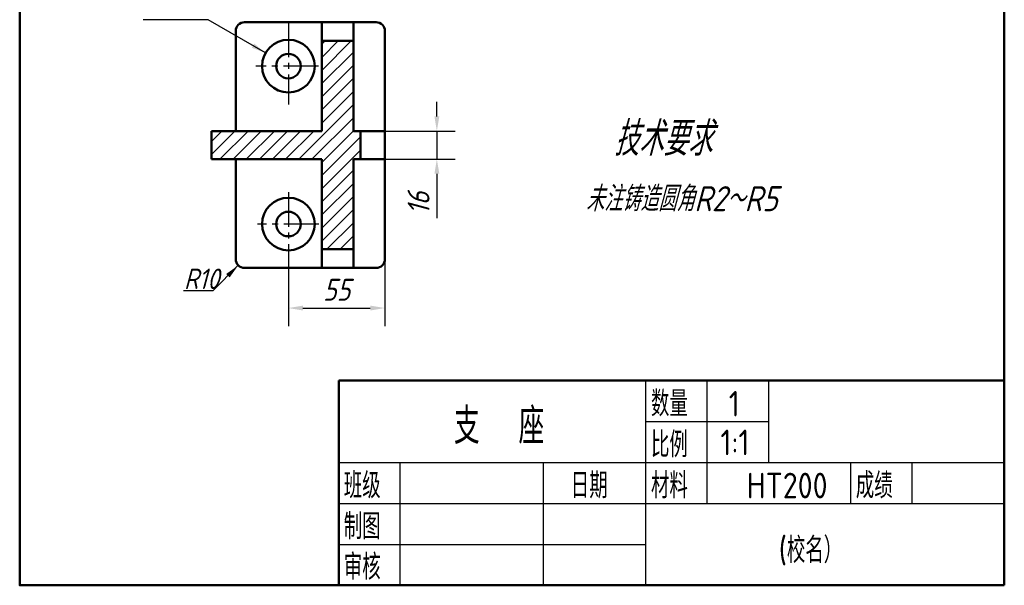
# Model space of a CAD drawing. Header units: millimetres. Extents: x 87 to 224, y 63 to 217.
# Tile 1 of 2: x 87 to 222, y 63 to 140. Entities that reach past the tile are written whole.
import ezdxf

# ---------------------------------------------------------------- set-up
doc = ezdxf.new("R2010")
doc.units = ezdxf.units.MM
doc.header["$LTSCALE"] = 0.5
doc.linetypes.add('CENTER2', pattern=[28.575, 19.05, -3.175, 3.175, -3.175])
for name, color, linetype in [('剖面线层', 7, 'Continuous'), ('尺寸层', 221, 'Continuous'), ('细实线层', 7, 'Continuous')]:
    doc.layers.add(name, color=color, linetype=linetype)
doc.layers.add('点画线层', color=3, linetype='CENTER2', lineweight=25)
doc.layers.add('粗实线层', color=1, linetype='Continuous', lineweight=50)
doc.styles.add('工程字体（斜）', font='gbeitc.shx', dxfattribs={"bigfont": 'gbcbig.shx'})
doc.styles.add('工程斜体', font='gbeitc.shx', dxfattribs={"bigfont": 'gbcbig.shx'})
doc.styles.add('工程直体', font='gbenor.shx', dxfattribs={"bigfont": 'gbcbig.shx'})
doc.dimstyles.new('小箭头', dxfattribs={"dimtxt": 3, "dimasz": 2, "dimexe": 2.5, "dimexo": 0, "dimgap": 1, "dimtad": 1, "dimdsep": 46, "dimtxsty": '工程字体（斜）', "dimcen": 0, "dimadec": 0, "dimazin": 0, "dimtfac": 1, "dimtmove": 0, "dimatfit": 3, "dimfxl": 0, "dimarcsym": 0})

# ---------------------------------------------------------------- blocks, each defined once
blk = doc.blocks.new('*D32')
at = {"layer": 'Defpoints', "color": 0, "ltscale": 0.5}
for p in [(123.97, 107.98), (137.17, 107.98), (137.17, 100.82)]:
    blk.add_point(p, dxfattribs=at)
at = {"layer": '尺寸层', "color": 0, "lineweight": -2, "ltscale": 0.5}
for p, q in [((123.97, 107.98), (123.97, 98.32)), ((137.17, 107.98), (137.17, 98.32)), ((125.97, 100.82), (135.17, 100.82))]:
    blk.add_line(p, q, dxfattribs=at)
at = {"layer": '尺寸层', "color": 0, "ltscale": 0.5}
for points in [[(125.97, 101.15), (125.97, 100.48), (123.97, 100.82)], [(135.17, 101.15), (135.17, 100.48), (137.17, 100.82)]]:
    blk.add_solid(points, dxfattribs=at)
at = {"layer": '尺寸层', "color": 0, "ltscale": 0.5, "insert": (130.57, 103.32), "char_height": 3, "attachment_point": 5, "style": '工程字体（斜）'}
blk.add_mtext('55', dxfattribs=at)
blk = doc.blocks.new('*D33')
at = {"layer": 'Defpoints', "color": 0, "ltscale": 0.5}
for p in [(137.17, 125.03), (137.17, 121.19), (144.27, 121.19)]:
    blk.add_point(p, dxfattribs=at)
at = {"layer": '尺寸层', "color": 0, "lineweight": -2, "ltscale": 0.5}
for p, q in [((144.27, 127.03), (144.27, 129.03)), ((137.17, 125.03), (146.77, 125.03)), ((144.27, 125.03), (144.27, 121.19)), ((137.17, 121.19), (146.77, 121.19)), ((144.27, 119.19), (144.27, 113.13))]:
    blk.add_line(p, q, dxfattribs=at)
at = {"layer": '尺寸层', "color": 0, "ltscale": 0.5}
for points in [[(143.94, 127.03), (144.61, 127.03), (144.27, 125.03)], [(143.94, 119.19), (144.61, 119.19), (144.27, 121.19)]]:
    blk.add_solid(points, dxfattribs=at)
at = {"layer": '尺寸层', "color": 0, "ltscale": 0.5, "insert": (141.77, 115.16), "char_height": 3, "attachment_point": 5, "rotation": 90, "style": '工程字体（斜）'}
blk.add_mtext('16', dxfattribs=at)
blk = doc.blocks.new('fg')
at = {"layer": '剖面线层', "ltscale": 0.5}
h = blk.add_hatch(dxfattribs=at)
h.set_pattern_fill('ANSI31', scale=0.4, style=0)
h.set_pattern_definition([(45, (-229.5726, -57.7605), (-0.898026, 0.898026), [])])
h.paths.add_polyline_path([(-96.718, 67.272), (-96.718, 79.591), (-101.038, 79.591), (-101.038, 67.272), (-116.118, 67.272), (-116.118, 63.432), (-101.038, 63.432), (-101.038, 51.114), (-96.718, 51.114), (-96.718, 63.432), (-95.758, 63.432), (-95.758, 67.272)])
at = {"layer": '点画线层', "color": 7, "ltscale": 0.5}
for p, q in [((-105.598, 82.152), (-105.598, 70.886)), ((-101.494, 76.152), (-110.059, 76.152)), ((-105.598, 58.928), (-105.598, 50.222)), ((-101.456, 54.552), (-109.817, 54.552))]:
    blk.add_line(p, q, dxfattribs=at)
at = {"layer": '粗实线层', "color": 7, "ltscale": 0.5}
for p, q in [((-93.598, 82.152), (-111.598, 82.152)), ((-101.038, 82.152), (-101.038, 67.272)), ((-96.718, 82.152), (-96.718, 67.272)), ((-112.798, 80.952), (-112.798, 67.272)), ((-92.398, 80.952), (-92.398, 49.752)), ((-96.718, 79.591), (-101.038, 79.591)), ((-101.038, 67.272), (-116.118, 67.272)), ((-116.118, 67.272), (-116.118, 63.432)), ((-92.398, 67.272), (-96.718, 67.272)), ((-95.758, 67.272), (-95.758, 63.432)), ((-101.038, 63.432), (-116.118, 63.432)), ((-112.798, 63.432), (-112.798, 55.712)), ((-101.038, 63.432), (-101.038, 48.552)), ((-96.718, 63.432), (-96.718, 48.552)), ((-92.398, 63.432), (-96.718, 63.432)), ((-112.798, 55.712), (-112.798, 49.752)), ((-96.718, 51.114), (-101.038, 51.114)), ((-93.598, 48.552), (-111.598, 48.552))]:
    blk.add_line(p, q, dxfattribs=at)
at = {"layer": '粗实线层', "color": 7}
for p, q in [((-98.725, 5.13), (-98.725, 33.13)), ((-98.725, 33.13), (-7.725, 33.13))]:
    blk.add_line(p, q, dxfattribs=at)
blk.add_lwpolyline([(-7.725, 5.13), (-7.725, 158.774), (-142.337, 158.774), (-142.337, 5.13)], close=True, dxfattribs=at)
at = {"layer": '粗实线层', "color": 7, "ltscale": 0.5}
for centre, radius in [((-105.598, 76.152), 3.6), ((-105.598, 76.152), 1.68), ((-105.598, 54.552), 3.6), ((-105.598, 54.552), 1.68)]:
    blk.add_circle(centre, radius, dxfattribs=at)
for centre, start, end in [((-111.598, 80.952), 90, 180), ((-93.598, 80.952), 0, 90), ((-111.598, 49.752), 180, 270), ((-93.598, 49.752), 270, 0)]:
    blk.add_arc(centre, 1.2, start, end, dxfattribs=at)
at = {"layer": '细实线层', "color": 7}
for p, q in [((-56.725, 5.13), (-56.725, 33.13)), ((-48.325, 16.33), (-48.325, 33.13)), ((-39.925, 21.93), (-39.925, 33.13)), ((-56.725, 27.53), (-39.925, 27.53)), ((-98.725, 21.93), (-7.725, 21.93)), ((-90.325, 5.13), (-90.325, 21.93)), ((-70.725, 5.13), (-70.725, 21.93)), ((-28.725, 16.33), (-28.725, 21.93)), ((-20.325, 16.33), (-20.325, 21.93)), ((-98.725, 16.33), (-7.725, 16.33)), ((-98.725, 10.73), (-56.725, 10.73))]:
    blk.add_line(p, q, dxfattribs=at)
at = {"layer": '尺寸层', "color": 7, "style": '工程斜体'}
for s, height, p in [('技术要求', 4.655, (-61.108, 63.893)), ('未注铸造圆角R2～R5', 3.43, (-64.939, 56.304))]:
    blk.add_text(s, height=height, dxfattribs=at).set_placement(p)
at = {"layer": '尺寸层', "color": 7, "ltscale": 0.5, "insert": (-119.872, 48.459), "char_height": 2.8, "width": 4.86641, "attachment_point": 1, "style": '工程斜体'}
blk.add_mtext('R10', dxfattribs=at)
at = {"layer": '细实线层', "color": 7, "style": '工程直体'}
for s, height, p in [('数量', 3.5, (-56.025, 28.23)), ('1', 3.5, (-45.394, 28.23)), ('支  座', 4.9, (-82.975, 24.458)), ('比例', 3.5, (-56.025, 22.63)), ('1:1', 3.5, (-46.528, 22.924)), ('班级', 3.5, (-98.025, 17.03)), ('日期', 3.5, (-66.989, 17.03)), ('材料', 3.5, (-56.025, 17.03)), ('HT200', 3.5, (-42.936, 17.03)), ('成绩', 3.5, (-28.025, 17.03)), ('制图', 3.5, (-98.025, 11.43)), ('(校名）', 3.5, (-38.56, 8.201)), ('审核', 3.5, (-98.025, 5.888))]:
    blk.add_text(s, height=height, dxfattribs=at).set_placement(p)
at = {"layer": '尺寸层', "color": 7, "ltscale": 0.5}
dim = blk.add_linear_dim(base=(-85.298, 63.432), p1=(-92.398, 67.272), p2=(-92.398, 63.432), angle=90, text='16', dimstyle='小箭头', dxfattribs=at)
dim.commit()
dim.dimension.update_dxf_attribs({"geometry": '*D33', "text_midpoint": (-87.798, 57.401), "insert": (-229.573, -57.76)})
dim = blk.add_linear_dim(base=(-92.398, 43.056), p1=(-105.598, 50.222), p2=(-92.398, 50.222), text='55', dimstyle='小箭头', dxfattribs=at)
dim.commit()
dim.dimension.update_dxf_attribs({"geometry": '*D32', "text_midpoint": (-98.998, 45.556), "insert": (-229.573, -57.76)})
for points in [[(-108.715, 77.952), (-116.575, 82.49), (-125.462, 82.49)], [(-112.446, 48.904), (-115.95, 45.4), (-119.95, 45.4)]]:
    blk.add_leader(points, dimstyle='小箭头', override={"dimgap": 1, "dimtad": 0}, dxfattribs=at)

msp = doc.modelspace()

# ---------------------------------------------------------------- block references
at = {"layer": '尺寸层', "color": 7}
msp.add_blockref('fg', (229.57, 57.76), dxfattribs=at)

doc.saveas('drawing.dxf')
